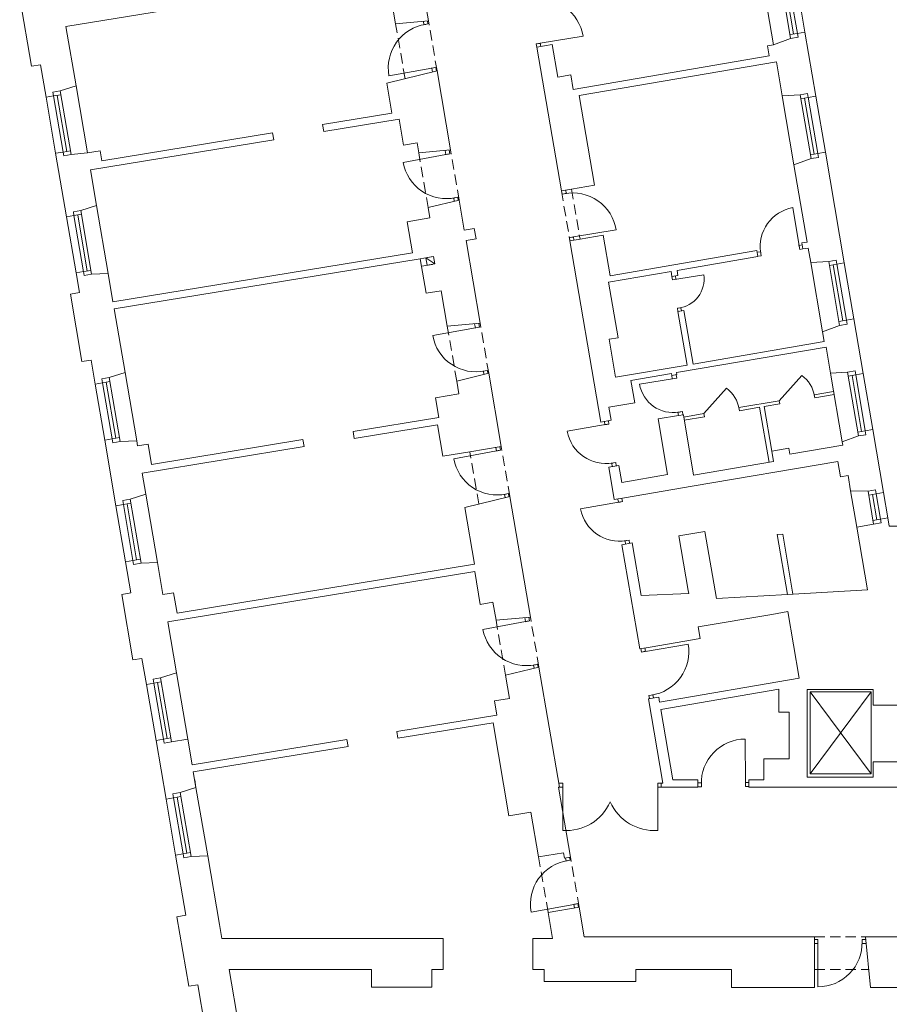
# Model space of a CAD drawing. Header units: centimetres. Extents: x 695802 to 711011, y 25963 to 44188.
# Tile 135 of 157: x 701336 to 701422, y 38999 to 39096. Entities that reach past the tile are written whole.
import ezdxf

# ---------------------------------------------------------------- set-up
doc = ezdxf.new("R2010")
doc.units = ezdxf.units.CM
doc.linetypes.add('DASHED', pattern=[19.05, 12.7, -6.35])
for name, color, linetype, lineweight in [('Drzwi i okna', 51, 'Continuous', 9), ('Kanały wentylacyjne', 3, 'Continuous', 9), ('Przekrojowa', 253, 'Continuous', 25), ('Ramka', 255, 'Continuous', 9), ('Widokowa', 140, 'Continuous', 9)]:
    doc.layers.add(name, color=color, linetype=linetype, lineweight=lineweight)

# ---------------------------------------------------------------- blocks, each defined once
blk = doc.blocks.new('zw$2918')
at = {"layer": 'Drzwi i okna', "color": 0, "lineweight": 0}
for p, q in [((1079.3, -1467.8), (1078.1, -1461.3)), ((1078.3, -1468), (1087.1, -1466.4)), ((1087.1, -1466.4), (1086.1, -1460.7)), ((1308.2, -1504.4), (1392.6, -1490.5)), ((1309.2, -1504.2), (1300.4, -1505.7)), ((1300.4, -1505.7), (1301.4, -1512.1)), ((1309.3, -1510.8), (1308.2, -1504.4)), ((1094.6, -1553.4), (1010.4, -1568.4)), ((1093.6, -1553.5), (1102.4, -1552)), ((1095.9, -1561.1), (1094.6, -1553.4)), ((1102.4, -1552), (1103.7, -1559.1)), ((1122.3, -1723.7), (1038.2, -1739.1)), ((1120.8, -1715.6), (1122.3, -1723.7)), ((1121.3, -1723.8), (1130.1, -1722.2)), ((1130.1, -1722.2), (1128.8, -1714.9)), ((1351.6, -1801.4), (1350.5, -1794.9)), ((1360.5, -1799.9), (1351.6, -1801.4)), ((1359.5, -1800.1), (1358.4, -1793.6)), ((1137, -1809.3), (1145.8, -1807.7)), ((1138, -1809.1), (1139.1, -1815.5)), ((1145.8, -1807.7), (1146.9, -1813.6)), ((1818.8, -1907), (1805.9, -1828.1)), ((1373.6, -1885.8), (1458, -1871.9)), ((1374.6, -1885.7), (1365.7, -1887.1)), ((1365.7, -1887.1), (1366.8, -1893.5)), ((1374.7, -1892.2), (1373.6, -1885.8)), ((1742.2, -1915), (1735.7, -1916.1)), ((1742, -1914), (1743.5, -1922.9)), ((1817.9, -1901.6), (1819.4, -1910.5)), ((1824.5, -1901.5), (1818.1, -1902.6)), ((1819.4, -1910.5), (1825.8, -1909.4)), ((1743.5, -1922.9), (1737, -1924)), ((1568.7, -1970.2), (1567.6, -1963.7)), ((1568.7, -1970.2), (1630.4, -1960.2)), ((1577.6, -1968.8), (1568.7, -1970.2)), ((1575.6, -1969), (1574.5, -1962.5)), ((1585.5, -2025.1), (1578.6, -2026.3)), ((1578.6, -2026.3), (1579.6, -2032.7)), ((1586.5, -2031.5), (1585.5, -2025.1)), ((1180.6, -2064.7), (1096.5, -2080.2)), ((1179.1, -2056.7), (1180.6, -2064.7)), ((1179.6, -2064.9), (1188.4, -2063.3)), ((1188.4, -2063.3), (1187.1, -2056.2)), ((1195.3, -2150.4), (1204.2, -2148.8)), ((1196.3, -2150.2), (1197.3, -2155.8)), ((1204.2, -2148.8), (1205.2, -2154.5)), ((1572.8, -2164.4), (1503.7, -2175.8)), ((1568.4, -2165.1), (1567.3, -2158.6)), ((1568.4, -2165.1), (1577.2, -2163.6)), ((1577.2, -2163.6), (1576.2, -2157.1)), ((1579.3, -2231.1), (1588.2, -2229.7)), ((1588.2, -2229.7), (1589.2, -2236.1)), ((1443.7, -2254.2), (1442.6, -2247.8)), ((1580.4, -2237.5), (1579.3, -2231.1)), ((1440.3, -2254.8), (1361.5, -2268.6)), ((1434.7, -2249.2), (1435.8, -2255.6)), ((1434.8, -2255.8), (1443.7, -2254.2)), ((1222, -2307.2), (1137.9, -2322.7)), ((1220.8, -2300.3), (1222, -2307.2)), ((1221.1, -2307.4), (1229.9, -2305.8)), ((1229.9, -2305.8), (1228.6, -2298.7)), ((1448.1, -2331.5), (1456.9, -2330)), ((1449.1, -2331.4), (1450.2, -2337.9)), ((1456.9, -2330), (1458.1, -2336.5)), ((1236.8, -2392.9), (1245.6, -2391.2)), ((1237.8, -2392.7), (1238.9, -2399)), ((1245.6, -2391.2), (1246.7, -2397)), ((1461, -2402), (1462.2, -2408.4)), ((1470, -2407), (1468.9, -2400.6)), ((1466.6, -2407.6), (1387.8, -2421.4)), ((1461.2, -2408.5), (1470, -2407)), ((1474.4, -2484.3), (1483.3, -2482.8)), ((1475.4, -2484.1), (1476.5, -2490.6)), ((1483.3, -2482.8), (1484.4, -2489.3)), ((1278, -2635.3), (1279.5, -2643.3)), ((1287.4, -2641.9), (1286, -2634.6)), ((1279.5, -2643.3), (1195.4, -2658.8)), ((1278.5, -2643.5), (1287.4, -2641.9)), ((1514.5, -2695), (1515.7, -2701.9)), ((1515.7, -2701.9), (1600, -2687.6)), ((1507.8, -2703.3), (1506.6, -2696.3)), ((1516.7, -2701.7), (1507.8, -2703.3)), ((1294.2, -2729), (1303.1, -2727.4)), ((1295.2, -2728.8), (1296.4, -2735.1)), ((1303.1, -2727.4), (1304.2, -2733.2)), ((1531.2, -2787.4), (1522.3, -2788.9)), ((1522.3, -2788.9), (1523.3, -2794.9)), ((1530.2, -2787.6), (1531.2, -2793.6)), ((1712.5, -2960), (1712.1, -2874.5)), ((1352.7, -2961.1), (1346.2, -2961.1)), ((1352.6, -2970.1), (1352.7, -2961.1)), ((1539.7, -2970.1), (1539.7, -2961.1)), ((1539.7, -2961.1), (1546.2, -2961.1)), ((1625.6, -2960.5), (1619, -2960.5)), ((1625.6, -2959.5), (1625.6, -2968.5)), ((1712.5, -2959), (1712.5, -2968)), ((1719, -2960), (1712.5, -2960)), ((1346.2, -2969.1), (1352.6, -2969.1)), ((1352.6, -2969.1), (1352.5, -3054.6)), ((1546.2, -2969.1), (1539.7, -2969.1)), ((1539.7, -2969.1), (1539.8, -3054.6)), ((1625.6, -2968.5), (1619, -2968.5)), ((1712.5, -2968), (1719, -2968)), ((1359.2, -3114.6), (1358.2, -3109)), ((1358.2, -3114.8), (1367, -3113.2)), ((1367, -3113.2), (1366, -3107.4)), ((1373.5, -3200.3), (1382.3, -3198.7)), ((1382.3, -3198.7), (1383.6, -3205.9)), ((1374.5, -3200.2), (1290.3, -3215.2)), ((1375.7, -3207.2), (1374.5, -3200.2)), ((1855.3, -3269), (1848.8, -3269)), ((1855.3, -3278), (1855.3, -3269)), ((1942.2, -3278.2), (1942.2, -3269.2)), ((1942.2, -3269.2), (1948.8, -3269.2)), ((1848.8, -3277), (1855.3, -3277)), ((1855.3, -3277), (1855.1, -3362.5)), ((1942.2, -3277.2), (1950.1, -3277.2))]:
    blk.add_line(p, q, dxfattribs=at)
at = {"layer": 'Drzwi i okna', "color": 0, "lineweight": 0, "ltscale": 1.6}
for p, q in [((1778.9, -2208.5), (1823.5, -2158.4)), ((1630.6, -2233.8), (1675.1, -2183.8))]:
    blk.add_line(p, q, dxfattribs=at)
for centre, radius, start, end in [((1307, -1504.4), 86.7, 9.2331, 100.8437), ((1095.7, -1553), 86.7, 98.6519, 190.2626), ((1123.5, -1723.6), 86.7, 190.2929, 281.9036), ((1372.3, -1885.9), 86.7, 9.2331, 100.8437), ((1573.2, -1968.6), 57.8, 276.9522, 8.388), ((1181.8, -2064.7), 86.7, 190.2929, 281.9036), ((1787, -2208.6), 62, 8.3094, 53.9766), ((1638.7, -2234), 62, 8.3094, 53.9766), ((1223.3, -2307.2), 86.7, 190.2929, 281.9036), ((1280.8, -2643.3), 86.7, 190.2929, 281.9036), ((1514.5, -2702.3), 86.7, 278.1541, 9.7648), ((1712.3, -2961.3), 86.7, 90.1458, 181.7564), ((1359.1, -2959.4), 95.4, 266.0716, 335.8764), ((1533.3, -2959.4), 95.4, 204.1236, 273.9284), ((1375.7, -3199.7), 86.7, 98.6519, 190.2626), ((1855.5, -3275.8), 86.7, 269.7794, 1.39)]:
    blk.add_arc(centre, radius, start, end, dxfattribs=at)
at = {"layer": 'Drzwi i okna', "color": 0, "lineweight": 0}
for centre, radius, start, end in [((1292.2, -1427.9), 78.2, 277.7082, 281.0068), ((1084.2, -1475.9), 78.2, 278.4889, 281.7875), ((1139.7, -1799.9), 78.2, 98.7681, 102.0666), ((1819.3, -1904.7), 77.8, 99.9306, 189.3047), ((1357.5, -1809.3), 78.2, 277.7082, 281.0068), ((1741.5, -1918.6), 78.2, 7.6634, 10.962), ((1198.1, -2141), 78.2, 98.7681, 102.0666), ((1570.3, -2164.2), 67.5, 189.8932, 279.8733), ((1569.9, -2153.5), 78.2, 277.7578, 281.0564), ((1452.6, -2332), 78.2, 98.2531, 101.5517), ((1437.9, -2254.4), 77.8, 190.5203, 279.8944), ((1239.5, -2383.4), 78.2, 98.7681, 102.0666), ((1464.2, -2407.1), 77.8, 190.5203, 279.8944), ((1479, -2484.8), 78.2, 98.2531, 101.5517), ((1297, -2719.6), 78.2, 98.7681, 102.0666), ((1525.4, -2779.5), 78.2, 97.9911, 101.2896), ((1430.8, -2965.8), 78.2, 178.2653, 181.5639), ((1461.5, -2965.8), 78.2, 358.4361, 1.7347), ((1634.4, -2963.8), 78.2, 358.6209, 1.9195), ((1364.1, -3122.6), 78.2, 278.4889, 281.7875), ((1933.4, -3273.7), 78.2, 178.2545, 181.5531)]:
    blk.add_arc(centre, radius, start, end, dxfattribs=at)
at = {"layer": 'Kanały wentylacyjne', "color": 0, "lineweight": 0}
for p, q in [((1093.3, -1925.2), (1072.1, -1928.8)), ((1083.1, -1926.9), (1097.9, -1924.4)), ((1085.7, -1941.7), (1083.1, -1926.9)), ((1083.1, -1926.9), (1100.4, -1939.1)), ((1097.9, -1924.4), (1100.4, -1939.1)), ((1095.9, -1939.9), (1074.7, -1943.6)), ((1100.4, -1939.1), (1085.7, -1941.7))]:
    blk.add_line(p, q, dxfattribs=at)
at = {"layer": 'Przekrojowa', "color": 0, "lineweight": 0, "ltscale": 1.6}
for p, q in [((1088.2, -1460.3), (1044.3, -1204)), ((977.1, -1372.9), (374.1, -1471.7)), ((306.3, -1549.7), (283, -1413.7)), ((1023.5, -1466.3), (1015.4, -1419)), ((394, -1588), (374.1, -1471.7)), ((1088.2, -1460.3), (1023.5, -1466.3)), ((1851, -1608.5), (1829.5, -1482.4)), ((1301.4, -1512.1), (1331.8, -1506.9)), ((1301.4, -1512.1), (1349.9, -1795)), ((1331.8, -1506.9), (1342.8, -1571)), ((1755.8, -1509.6), (1767.7, -1507.6)), ((1759.2, -1529.2), (1755.8, -1509.6)), ((1767.7, -1507.6), (1801.4, -1495)), ((1373.3, -1595.2), (1759.2, -1529.2)), ((324, -1546.7), (306.3, -1549.7)), ((335, -1610.7), (324, -1546.7)), ((1385.2, -1607.3), (1773.4, -1541)), ((1784.9, -1608.2), (1773.4, -1541)), ((1105, -1558.9), (1005.9, -1583.1)), ((1131.6, -1714.6), (1105, -1558.9)), ((1342.8, -1571), (1368.4, -1566.6)), ((1368.4, -1566.6), (1373.3, -1595.2)), ((394, -1588), (363, -1598.1)), ((1005.9, -1583.1), (1016, -1642.1)), ((1385.2, -1607.3), (1415.4, -1783.7)), ((1784.9, -1608.2), (1820.4, -1605.9)), ((1016, -1642.1), (879.6, -1664.5)), ((879.6, -1664.5), (882, -1678.3)), ((1030.2, -1654), (882, -1678.3)), ((1039, -1705.1), (1030.2, -1654)), ((780.9, -1680.6), (444.6, -1735.8)), ((780.9, -1680.6), (783.3, -1694.4)), ((783.3, -1694.4), (422.3, -1753.6)), ((1039, -1705.1), (1065.6, -1700.6)), ((1069, -1720.4), (1065.6, -1700.6)), ((375.3, -1846.3), (353.9, -1721.1)), ((416.6, -1720.1), (384.4, -1723.7)), ((416.6, -1720.1), (441.3, -1716.1)), ((441.3, -1716.1), (444.6, -1735.8)), ((1131.6, -1714.6), (1069, -1720.4)), ((1907.2, -1936.8), (1869.9, -1718.9)), ((1808.1, -1744.1), (1841.9, -1731.6)), ((1834, -1895.8), (1808.1, -1744.1)), ((422.3, -1753.6), (434.3, -1823.6)), ((1349.9, -1795), (1369.8, -1791.6)), ((1369.8, -1791.6), (1415.4, -1783.8)), ((1148.5, -1813.2), (1087.4, -1828.1)), ((1148.5, -1813.2), (1158.6, -1872.4)), ((434.3, -1823.6), (403.3, -1833.7)), ((1087.4, -1828.1), (1090.9, -1848.4)), ((1090.9, -1848.4), (1046.5, -1856)), ((1046.5, -1856), (1057, -1917.1)), ((1158.6, -1872.4), (1178.3, -1869)), ((1178.3, -1869), (1181.9, -1889.7)), ((1162.2, -1893.1), (1181.9, -1889.7)), ((1162.2, -1893.1), (1190, -2055.7)), ((1190, -2055.7), (1162.2, -1893.1)), ((1366.8, -1893.5), (1386.7, -1890.1)), ((1366.8, -1893.5), (1427.9, -2250.3)), ((1386.7, -1890.1), (1432.3, -1882.3)), ((1432.3, -1882.3), (1445.9, -1962.2)), ((1823.8, -1897.6), (1834, -1895.8)), ((1823.8, -1897.6), (1825.8, -1909.4)), ((1057, -1917.1), (466.8, -2013.8)), ((1445.9, -1962.2), (1735.1, -1912.7)), ((1735.1, -1912.7), (1737.1, -1924.6)), ((1825.8, -1909.4), (1836.1, -1907.7)), ((1836.1, -1907.7), (1841, -1936.4)), ((1072.1, -1928.8), (469.2, -2027.6)), ((1083.8, -1996.7), (1072.1, -1928.8)), ((1577.8, -1951.8), (1737.1, -1924.6)), ((1841, -1936.4), (1876.5, -1934.1)), ((394.2, -1956.7), (400.7, -1995.2)), ((457.3, -1957.9), (424.7, -1959.2)), ((466.8, -2013.8), (457.3, -1957.9)), ((1443, -1974.9), (1566, -1953.8)), ((1566, -1953.8), (1567.6, -1963.7)), ((1577.8, -1951.8), (1579.5, -1961.7)), ((1443, -1974.9), (1461.8, -2084.3)), ((1567.6, -1963.7), (1579.5, -1961.7)), ((400.7, -1995.2), (383, -1998.2)), ((1113.3, -1991.7), (1083.8, -1996.7)), ((1125.3, -2061.7), (1113.3, -1991.7)), ((405.7, -2131.3), (383, -1998.2)), ((469.2, -2027.6), (490.6, -2152.8)), ((1579.5, -2032.7), (1591.3, -2030.7)), ((1579.5, -2032.7), (1597.6, -2138.1)), ((1591.3, -2030.7), (1609.4, -2136.1)), ((1944.4, -2154.6), (1926, -2047.2)), ((1190, -2055.7), (1125.3, -2061.7)), ((1864.2, -2072.4), (1898, -2059.9)), ((1864.2, -2072.4), (1867.6, -2092)), ((1443.8, -2087.3), (1461.8, -2084.3)), ((1456.6, -2162.2), (1443.8, -2087.3)), ((1609.4, -2136.1), (1867.6, -2092)), ((1576.5, -2153), (1871.2, -2102.6)), ((1880, -2154.2), (1871.2, -2102.6)), ((423.5, -2128.2), (405.7, -2131.3)), ((431.6, -2175.6), (423.5, -2128.2)), ((1597.6, -2138.1), (1456.6, -2162.2)), ((1880, -2154.2), (1913.8, -2152)), ((490.6, -2152.8), (459.6, -2162.9)), ((1206.8, -2154.3), (1143.8, -2169.6)), ((1143.8, -2169.6), (1148, -2194.6)), ((1231.4, -2298.2), (1206.8, -2154.3)), ((1486.8, -2168.3), (1566.6, -2154.7)), ((1494.4, -2212.7), (1486.8, -2168.3)), ((1566.6, -2154.7), (1567.3, -2158.6)), ((1567.3, -2158.6), (1577.1, -2156.9)), ((1576.5, -2153), (1577.1, -2156.9)), ((1148, -2194.6), (1101.7, -2202.5)), ((1101.7, -2202.5), (1108.3, -2241.1)), ((1443.7, -2221.3), (1494.4, -2212.7)), ((1443.7, -2221.3), (1448.1, -2246.9)), ((1108.3, -2241.1), (939.6, -2268.7)), ((1427.9, -2250.3), (1448.1, -2246.9)), ((1580.4, -2237.5), (1540.9, -2244.3)), ((1559.1, -2353.8), (1540.9, -2244.3)), ((1580.4, -2237.5), (1590.2, -2235.8)), ((1590.2, -2235.8), (1610, -2355.2)), ((1105.7, -2255.7), (942.1, -2282.5)), ((1116.4, -2317.8), (1105.7, -2255.7)), ((1963.3, -2265), (1984.5, -2389.1)), ((472.5, -2415.1), (450.5, -2285.9)), ((513.6, -2287.2), (481, -2288.5)), ((515.2, -2297), (513.6, -2287.2)), ((840.9, -2284.9), (542.8, -2333.8)), ((840.9, -2284.9), (843.2, -2298.7)), ((939.6, -2268.7), (941.9, -2282.5)), ((1903.1, -2289.6), (1935.3, -2277.7)), ((536, -2293.6), (515.2, -2297)), ((843.2, -2298.7), (524.5, -2351)), ((542.8, -2333.8), (536, -2293.6)), ((1231.4, -2298.2), (1169.6, -2308.7)), ((1797.7, -2301.8), (1764.2, -2307.5)), ((1799.8, -2313.6), (1797.7, -2301.8)), ((1904.2, -2295.8), (1799.8, -2313.6)), ((1903.1, -2289.6), (1904.2, -2295.8)), ((1169.6, -2308.7), (1116.4, -2317.8)), ((1767.8, -2328.2), (1764.2, -2307.5)), ((1443.1, -2339), (1463.3, -2335.6)), ((1443.1, -2339), (1454.1, -2403.1)), ((1468.9, -2369.2), (1463.3, -2335.6)), ((1607.4, -2376.9), (1894.2, -2327.9)), ((1767.8, -2328.2), (1610, -2355.2)), ((1899.4, -2358.5), (1894.2, -2327.9)), ((531.5, -2392.3), (524.5, -2351)), ((1559.1, -2353.8), (1468.9, -2369.2)), ((1899.4, -2358.5), (1914.5, -2355.9)), ((1919.6, -2385.9), (1914.5, -2355.9)), ((1474.3, -2399.7), (1607.4, -2376.9)), ((531.5, -2392.3), (500.6, -2402.4)), ((1248.3, -2396.7), (1159.9, -2418.3)), ((1288.9, -2634.3), (1248.3, -2396.7)), ((1454.1, -2403.1), (1474.3, -2399.7)), ((1919.6, -2385.9), (1953.9, -2386.5)), ((1159.9, -2418.3), (1179.1, -2530.4)), ((1993, -2438.8), (1993.9, -2444.3)), ((1993, -2438.8), (1995.8, -2455.3)), ((1965, -2451.5), (1931.8, -2457.2)), ((1931.8, -2457.2), (1952.9, -2580.6)), ((1931.8, -2457.2), (1932.7, -2462.3)), ((2046.2, -2455.3), (1995.8, -2455.3)), ((1581.5, -2474.7), (1632.8, -2465.9)), ((1581.5, -2474.7), (1599.9, -2582.3)), ((1632.8, -2465.9), (1655.4, -2598)), ((1469.3, -2491.8), (1489.5, -2488.4)), ((1469.3, -2491.8), (1504.5, -2696.8)), ((1489.5, -2488.4), (1507.2, -2591.9)), ((501.9, -2586.6), (491.4, -2525.5)), ((554.5, -2526.7), (522, -2528)), ((554.5, -2526.7), (565.3, -2589.8)), ((1179.1, -2530.4), (592.9, -2626.5)), ((1179.2, -2544.6), (574.5, -2643.7)), ((1179.2, -2544.6), (1190.3, -2609.6)), ((501.9, -2586.6), (484.1, -2589.6)), ((506.2, -2718.7), (484.1, -2589.6)), ((586, -2586.4), (565.3, -2589.8)), ((592.9, -2626.5), (586, -2586.4)), ((1507.2, -2591.9), (1600.9, -2588.2)), ((1599.9, -2582.3), (1600.9, -2588.2)), ((1795.1, -2589.8), (1655.4, -2598)), ((1952.9, -2580.6), (1795.1, -2589.8)), ((1190.3, -2609.6), (1215.2, -2605.3)), ((1215.2, -2605.3), (1221.2, -2640.6)), ((1288.9, -2634.3), (1221.2, -2640.6)), ((1619.4, -2653.9), (1764.3, -2629.1)), ((1764.3, -2629.1), (1795.8, -2623.7)), ((1818.2, -2754.8), (1795.8, -2623.7)), ((574.5, -2643.7), (591.7, -2744.2)), ((1623.2, -2676.5), (1619.4, -2653.9)), ((1504.5, -2696.8), (1524.7, -2693.4)), ((1524.7, -2693.4), (1623.2, -2676.5)), ((523.9, -2715.7), (506.2, -2718.7)), ((532.7, -2767), (523.9, -2715.7)), ((1305.8, -2732.9), (1239.8, -2748.9)), ((1346.2, -2969.1), (1305.8, -2732.9)), ((591.7, -2744.2), (560.7, -2754.3)), ((1239.8, -2748.9), (1247.6, -2794.5)), ((1543.2, -2801.8), (1818.2, -2754.8)), ((1545.7, -2816.2), (1778.5, -2776.4)), ((1778.5, -2821.3), (1778.5, -2776.4)), ((1834.3, -2949.8), (1834.3, -2777)), ((1834.3, -2777), (1963.9, -2777)), ((1963.9, -2777), (1963.9, -2808.1)), ((1247.6, -2794.5), (1218, -2799.6)), ((1218, -2799.6), (1222.7, -2827.2)), ((1521.4, -2795.4), (1541.5, -2792)), ((1521.4, -2795.4), (1549.7, -2961.1)), ((1541.6, -2791.9), (1543.2, -2801.8)), ((2011.9, -2808.1), (1963.9, -2808.1)), ((1222.7, -2827.2), (1025.6, -2859.6)), ((1545.7, -2816.2), (1569.5, -2955.1)), ((1798.5, -2821.3), (1778.5, -2821.3)), ((1798.5, -2913.3), (1798.5, -2821.3)), ((1215.3, -2842.4), (1028, -2873.1)), ((1246.6, -3025.7), (1215.3, -2842.4)), ((1025.6, -2859.6), (1028, -2873.1)), ((571.3, -2992.7), (551.6, -2877.4)), ((582.2, -2880), (614, -2874.6)), ((614, -2874.6), (622.7, -2925.6)), ((927.6, -2875.6), (622.7, -2925.6)), ((927.6, -2875.6), (930, -2889.1)), ((930, -2889.1), (625, -2939.1)), ((1748.5, -2955.1), (1748.5, -2913.3)), ((1748.5, -2913.3), (1798.5, -2913.3)), ((2011.9, -2919.1), (1963.9, -2919.1)), ((1963.9, -2919.1), (1963.9, -2949.8)), ((625, -2939.1), (630.3, -2970)), ((627.8, -2955), (630.3, -2970)), ((1546.2, -2969.1), (1546.2, -2961.1)), ((1546.2, -2961.1), (1549.7, -2961.1)), ((1569.5, -2955.1), (1619, -2955.1)), ((1619, -2955.1), (1619, -2969.1)), ((1719, -2955.1), (1748.5, -2955.1)), ((1719, -2955.1), (1719, -2969.1)), ((1963.9, -2949.8), (1834.3, -2949.8)), ((630.3, -2970), (599.3, -2980)), ((1344.5, -2969.1), (1368.1, -3107.1)), ((1346.2, -2969.1), (1344.5, -2969.1)), ((1619, -2969.1), (1546.2, -2969.1)), ((1787.9, -2969.1), (1719, -2969.1)), ((2011.9, -2969.1), (1787.9, -2969.1)), ((1290, -3018.3), (1246.6, -3025.7)), ((1305.1, -3106.7), (1290, -3018.3)), ((1354.4, -3098.3), (1305.1, -3106.7)), ((1354.4, -3098.3), (1356.3, -3109.1)), ((610.4, -3221.4), (590.2, -3103.1)), ((653.3, -3104.3), (620.7, -3105.6)), ((653.3, -3104.3), (676.4, -3239.5)), ((1368.1, -3107.1), (1356.3, -3109.1)), ((1384.9, -3205.7), (1323.8, -3216.1)), ((1323.8, -3216.1), (1332.6, -3267.4)), ((1384.9, -3205.7), (1394.9, -3264.1)), ((610.4, -3221.4), (592.7, -3224.4)), ((616.1, -3361.4), (592.7, -3224.4)), ((681.2, -3267.4), (676.4, -3239.5)), ((1116.8, -3267.4), (681.2, -3267.4)), ((1116.8, -3328.1), (1116.8, -3267.4)), ((1332.6, -3267.4), (1293.8, -3267.4)), ((1293.8, -3328.1), (1293.8, -3267.4)), ((1394.9, -3264.1), (1848.8, -3264.1)), ((1848.8, -3264.1), (1848.8, -3328.1)), ((2013.9, -3264.1), (1948.8, -3264.1)), ((1948.8, -3264.3), (1958.7, -3363.7)), ((717.2, -3454.7), (695.6, -3328.1)), ((975.8, -3328.1), (695.6, -3328.1)), ((975.8, -3363.1), (975.8, -3328.1)), ((1116.8, -3328.1), (1094.8, -3328.1)), ((1094.8, -3328.1), (1094.8, -3363.1)), ((1315.8, -3328.1), (1293.8, -3328.1)), ((1315.8, -3351.7), (1315.8, -3328.1)), ((1684.8, -3328.1), (1496.8, -3328.1)), ((1496.8, -3328.1), (1496.8, -3351.7)), ((1684.8, -3363.7), (1684.8, -3328.1)), ((1848.8, -3328.1), (1848.8, -3363.7)), ((1496.8, -3351.7), (1315.8, -3351.7)), ((633.8, -3358.4), (616.1, -3361.4)), ((654.4, -3478.6), (633.8, -3358.4)), ((1094.8, -3363.1), (975.8, -3363.1)), ((1848.8, -3363.7), (1684.8, -3363.7)), ((1958.7, -3363.7), (2196.9, -3363.7))]:
    blk.add_line(p, q, dxfattribs=at)
at = {"layer": 'Przekrojowa', "color": 0, "lineweight": 0}
for p, q in [((1801.4, -1495), (1816, -1492.5)), ((1814.7, -1484.9), (1829.5, -1482.4)), ((1829.5, -1482.4), (1814.7, -1484.9)), ((1816, -1492.5), (1814.7, -1484.9)), ((349.7, -1608.2), (335, -1610.7)), ((335, -1610.7), (349.7, -1608.2)), ((363, -1598.1), (348.4, -1600.6)), ((348.4, -1600.6), (349.7, -1608.2)), ((1820.4, -1605.9), (1835, -1603.4)), ((1835, -1603.4), (1836.3, -1611.1)), ((1836.3, -1611.1), (1851, -1608.5)), ((1851, -1608.5), (1836.3, -1611.1)), ((368.6, -1718.6), (353.9, -1721.1)), ((353.9, -1721.1), (368.6, -1718.6)), ((369.9, -1726.3), (368.6, -1718.6)), ((384.5, -1723.8), (369.9, -1726.3)), ((1855.2, -1721.5), (1869.9, -1718.9)), ((1869.9, -1718.9), (1855.2, -1721.5)), ((1856.5, -1729.1), (1855.2, -1721.5)), ((1841.9, -1731.6), (1856.5, -1729.1)), ((403.3, -1833.7), (388.7, -1836.1)), ((388.7, -1836.1), (390, -1843.8)), ((390, -1843.8), (375.3, -1846.3)), ((375.3, -1846.3), (390, -1843.8)), ((1876.5, -1934.1), (1891.1, -1931.7)), ((1891.1, -1931.7), (1892.4, -1939.3)), ((1892.4, -1939.3), (1907.2, -1936.8)), ((1907.2, -1936.8), (1892.4, -1939.3)), ((408.9, -1954.2), (394.2, -1956.7)), ((394.2, -1956.7), (408.9, -1954.2)), ((410.2, -1961.9), (408.9, -1954.2)), ((424.8, -1959.4), (410.2, -1961.9)), ((1911.3, -2049.7), (1926, -2047.2)), ((1926, -2047.2), (1911.3, -2049.7)), ((1912.6, -2057.4), (1911.3, -2049.7)), ((1898, -2059.9), (1912.6, -2057.4)), ((1913.8, -2152), (1928.4, -2149.5)), ((1928.4, -2149.5), (1929.7, -2157.2)), ((459.6, -2162.9), (445, -2165.4)), ((445, -2165.4), (446.3, -2173)), ((1929.7, -2157.2), (1944.4, -2154.6)), ((1944.4, -2154.6), (1929.7, -2157.2)), ((446.3, -2173), (431.6, -2175.6)), ((431.6, -2175.6), (446.3, -2173)), ((1948.6, -2267.6), (1963.3, -2265)), ((1963.3, -2265), (1948.6, -2267.6)), ((1949.9, -2275.2), (1948.6, -2267.6)), ((465.2, -2283.4), (450.5, -2285.9)), ((450.5, -2285.9), (465.2, -2283.4)), ((466.5, -2291.1), (465.2, -2283.4)), ((1935.3, -2277.7), (1949.9, -2275.2)), ((481.1, -2288.6), (466.5, -2291.1)), ((1953.9, -2386.5), (1968.5, -2384)), ((1953.9, -2386.5), (1968.5, -2384)), ((1968.5, -2384), (1969.8, -2391.6)), ((500.6, -2402.4), (486, -2404.9)), ((1969.8, -2391.6), (1984.5, -2389.1)), ((1984.5, -2389.1), (1969.8, -2391.6)), ((487.3, -2412.6), (472.5, -2415.1)), ((472.5, -2415.1), (487.3, -2412.6)), ((486, -2404.9), (487.3, -2412.6)), ((1978.3, -2441.4), (1993, -2438.8)), ((1993, -2438.8), (1978.3, -2441.4)), ((1979.6, -2449), (1978.3, -2441.4)), ((1965, -2451.5), (1979.6, -2449)), ((506.1, -2523), (491.4, -2525.5)), ((491.4, -2525.5), (506.1, -2523)), ((507.5, -2530.6), (506.1, -2523)), ((522, -2528.1), (507.5, -2530.6)), ((547.4, -2764.4), (532.7, -2767)), ((532.7, -2767), (547.4, -2764.4)), ((560.7, -2754.3), (546.1, -2756.8)), ((546.1, -2756.8), (547.4, -2764.4)), ((566.3, -2874.8), (551.6, -2877.4)), ((551.6, -2877.4), (566.3, -2874.8)), ((567.6, -2882.5), (566.3, -2874.8)), ((582.2, -2880), (567.6, -2882.5)), ((599.3, -2980), (584.7, -2982.5)), ((584.7, -2982.5), (586, -2990.2)), ((586, -2990.2), (571.3, -2992.7)), ((571.3, -2992.7), (586, -2990.2)), ((604.9, -3100.6), (590.2, -3103.1)), ((590.2, -3103.1), (604.9, -3100.6)), ((606.2, -3108.2), (604.9, -3100.6)), ((620.8, -3105.7), (606.2, -3108.2))]:
    blk.add_line(p, q, dxfattribs=at)
at = {"layer": 'Widokowa', "color": 0, "lineweight": 0, "ltscale": 1.6}
for p, q in [((1767.6, -1507.4), (1744.4, -1371.7)), ((1829.5, -1482.4), (1810.6, -1372)), ((394, -1588), (416.6, -1720.1)), ((1808.1, -1744.1), (1784.9, -1608.2)), ((1869.9, -1718.9), (1851, -1608.5)), ((335, -1610.7), (353.9, -1721.1)), ((434.3, -1823.6), (457.3, -1957.9)), ((375.3, -1846.3), (394.2, -1956.7)), ((1864.2, -2072.4), (1841, -1936.4)), ((1926, -2047.2), (1907.2, -1936.8)), ((490.6, -2152.8), (513.6, -2287.2)), ((1903.1, -2289.6), (1880, -2154.2)), ((1963.3, -2265), (1944.4, -2154.6)), ((431.6, -2175.6), (450.5, -2285.9)), ((1886.2, -2190.1), (1847.9, -2196.7)), ((1778.9, -2208.5), (1699.5, -2222)), ((1779.9, -2214.4), (1778.9, -2208.5)), ((1848.9, -2202.6), (1847.9, -2196.7)), ((1887.1, -2196.1), (1848.9, -2202.6)), ((1700.6, -2228), (1699.5, -2222)), ((1740.3, -2221.2), (1700.6, -2228)), ((1758.9, -2329.8), (1740.3, -2221.2)), ((1779.9, -2214.4), (1749.2, -2219.6)), ((1764.2, -2307.5), (1749.2, -2219.6)), ((1630.6, -2233.8), (1591, -2240.6)), ((1631.6, -2239.8), (1592, -2246.5)), ((1631.6, -2239.8), (1630.6, -2233.8)), ((531.5, -2392.3), (554.5, -2526.7)), ((1919.6, -2385.9), (1931.8, -2457.2)), ((1984.5, -2389.1), (1993, -2438.8)), ((472.5, -2415.1), (491.4, -2525.5)), ((1774.9, -2471.5), (1785.9, -2470.9)), ((1774.9, -2471.5), (1795.2, -2589.8)), ((1785.9, -2470.9), (1806.1, -2589.2)), ((591.7, -2744.2), (614, -2874.6)), ((532.7, -2767), (551.6, -2877.4)), ((1959.8, -2781.8), (1840.2, -2943)), ((1959.8, -2943), (1840.2, -2781.8)), ((1959.8, -2781.8), (1840.2, -2781.8)), ((1840.2, -2781.8), (1840.2, -2943)), ((1959.8, -2943), (1959.8, -2781.8)), ((1840.2, -2943), (1959.8, -2943)), ((630.3, -2970), (653.3, -3104.3)), ((571.3, -2992.7), (590.2, -3103.1))]:
    blk.add_line(p, q, dxfattribs=at)
at = {"layer": 'Widokowa', "color": 0, "lineweight": 0}
for p, q in [((1780, -1369.3), (1801.4, -1495)), ((1788.6, -1375.7), (1807.4, -1486.1)), ((1795.8, -1374.3), (1814.7, -1484.9)), ((1814.7, -1484.9), (1800.1, -1487.4)), ((349.7, -1608.2), (364.3, -1605.7)), ((368.7, -1718.9), (349.7, -1608.2)), ((375.9, -1717.4), (357, -1607)), ((384.5, -1723.8), (363, -1598.1)), ((1820.4, -1605.9), (1841.9, -1731.6)), ((1836.3, -1611.1), (1821.7, -1613.6)), ((1829, -1612.3), (1847.9, -1722.7)), ((1836.3, -1610.8), (1855.2, -1721.5)), ((368.6, -1718.6), (383.2, -1716.1)), ((1855.2, -1721.5), (1840.6, -1724)), ((390, -1843.8), (404.6, -1841.3)), ((424.8, -1959.4), (403.3, -1833.7)), ((408.9, -1954.4), (390, -1843.8)), ((416.2, -1953), (397.3, -1842.6)), ((1876.5, -1934.1), (1898, -2059.9)), ((408.9, -1954.2), (423.5, -1951.7)), ((1892.4, -1939.3), (1877.8, -1941.8)), ((1885.1, -1940.6), (1904, -2051)), ((1892.4, -1939.1), (1911.3, -2049.7)), ((1911.3, -2049.7), (1896.7, -2052.2)), ((1913.8, -2152), (1935.3, -2277.7)), ((446.3, -2173), (460.9, -2170.5)), ((481.1, -2288.6), (459.6, -2162.9)), ((1929.7, -2157.2), (1915.1, -2159.7)), ((1922.4, -2158.4), (1941.3, -2268.8)), ((1929.6, -2156.9), (1948.6, -2267.6)), ((465.2, -2283.7), (446.3, -2173)), ((472.5, -2282.2), (453.6, -2171.8)), ((1948.6, -2267.6), (1934, -2270)), ((465.2, -2283.4), (479.8, -2280.9)), ((522, -2528.1), (500.6, -2402.4)), ((1965, -2451.5), (1953.9, -2386.5)), ((1969.8, -2391.6), (1955.2, -2394.1)), ((1971, -2442.6), (1962.5, -2392.9)), ((1978.3, -2441.6), (1969.8, -2391.6)), ((487.3, -2412.6), (501.9, -2410.1)), ((506.2, -2523.2), (487.3, -2412.6)), ((513.4, -2521.7), (494.6, -2411.3)), ((1978.3, -2441.4), (1963.7, -2443.9)), ((506.1, -2523), (520.7, -2520.5)), ((547.4, -2764.4), (562, -2762)), ((566.4, -2875.1), (547.4, -2764.4)), ((573.6, -2873.6), (554.7, -2763.2)), ((582.2, -2880), (560.7, -2754.3)), ((566.3, -2874.8), (580.9, -2872.3)), ((620.8, -3105.7), (599.3, -2980)), ((586, -2990.2), (600.6, -2987.7)), ((605, -3100.8), (586, -2990.2)), ((612.2, -3099.3), (593.3, -2988.9)), ((604.9, -3100.6), (619.5, -3098.1))]:
    blk.add_line(p, q, dxfattribs=at)
at = {"layer": 'Widokowa', "color": 0, "linetype": 'DASHED', "lineweight": 0, "ltscale": 1.6}
for p, q in [((1042, -1574.3), (1023.5, -1466.3)), ((1105, -1558.9), (1088.2, -1460.3)), ((1087.4, -1828.1), (1069, -1720.4)), ((1148.5, -1813.2), (1131.6, -1714.6)), ((1349.9, -1795), (1366.8, -1893.5)), ((1369.8, -1791.6), (1386.7, -1890.1)), ((1143.8, -2169.6), (1125.3, -2061.7)), ((1206.8, -2154.3), (1190, -2055.7)), ((1248.3, -2396.7), (1231.4, -2298.2)), ((1187.2, -2411.6), (1169.6, -2308.7)), ((1305.8, -2732.9), (1288.9, -2634.3)), ((1239.8, -2748.9), (1221.2, -2640.6)), ((1323.8, -3216.1), (1305.1, -3106.7)), ((1384.9, -3205.7), (1368.1, -3107.1)), ((1848.8, -3264.1), (1948.8, -3264.1)), ((1848.8, -3328.1), (1955.2, -3328.1))]:
    blk.add_line(p, q, dxfattribs=at)

msp = doc.modelspace()

# ---------------------------------------------------------------- block references
at = {"layer": 'Ramka', "xscale": 0.05, "yscale": 0.05, "zscale": 0.05}
msp.add_blockref('zw$2918', (701322.235, 39169.338), dxfattribs=at)

doc.saveas('drawing.dxf')
